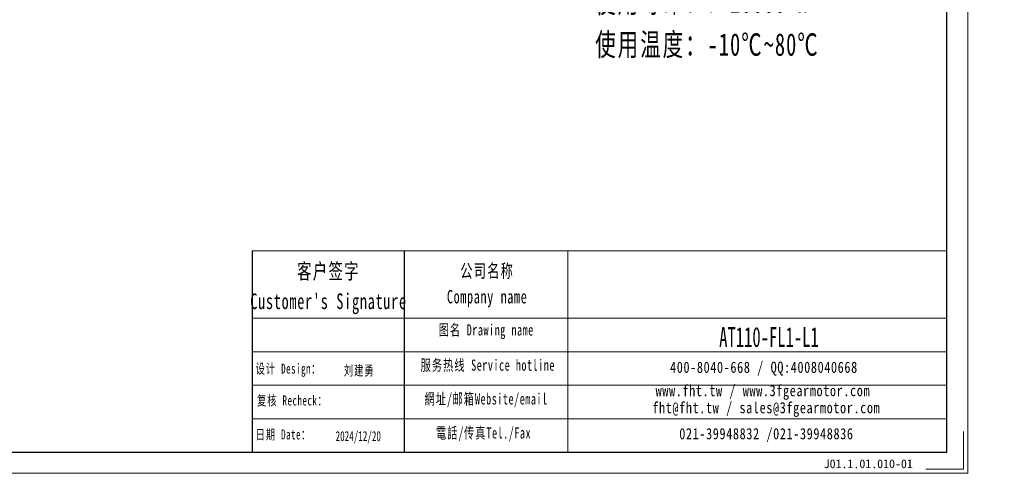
# Model space of a CAD drawing. Header units: millimetres. Extents: x -20 to 704, y 0 to 499.
# Tile 3 of 6: x 309 to 704, y 0 to 182. Entities that reach past the tile are written whole.
import ezdxf

# ---------------------------------------------------------------- set-up
doc = ezdxf.new("R2010")
doc.units = ezdxf.units.MM
doc.layers.add('6文字层', color=3, linetype='Continuous')
doc.layers.add('7标注层', color=4, linetype='Continuous')
for name, color, linetype, lineweight in [('SLD-0', 7, 'Continuous', 18), ('图框_外框线', 7, 'Continuous', 18), ('尺寸线层', 3, 'Continuous', 18)]:
    doc.layers.add(name, color=color, linetype=linetype, lineweight=lineweight)
doc.styles.add('宋体', font='SimSun.ttf', dxfattribs={"width": 0.8})
doc.styles.add('标准', font='txt', dxfattribs={"width": 0.667})
doc.styles.add('样式 1', font='SimSun.ttf')

msp = doc.modelspace()

# ---------------------------------------------------------------- linework, layer by layer
msp.add_line((463.48263, 89.09232), (463.48263, 8.39111))
at = {"layer": '7标注层', "color": 0}
msp.add_line((402.60618, 89.09232), (402.60618, 8.40491), dxfattribs=at)
at = {"layer": '图框_外框线'}
for p, q in [((402.60618, 89.09232), (463.48263, 89.09232)), ((463.48263, 89.09232), (463.48263, 8.40491)), ((463.48263, 89.09232), (680.82907, 89.09232)), ((529.07291, 89.09232), (529.07291, 8.40491)), ((402.60618, 62.16687), (463.48263, 62.16687)), ((463.48263, 62.16687), (680.82907, 62.16687)), ((402.60618, 48.70414), (680.82907, 48.70414)), ((402.60618, 35.24141), (680.82907, 35.24141)), ((402.60618, 21.77869), (680.82907, 21.77869))]:
    msp.add_line(p, q, dxfattribs=at)
at = {"layer": '图框_外框线', "color": 3}
msp.add_lwpolyline([(-16.77824, 0), (689.23397, 0), (689.23397, 499.2515), (-16.77824, 499.2515)], close=True, dxfattribs=at)
at = {"layer": '图框_外框线', "color": 3, "lineweight": 25}
msp.add_lwpolyline([(25.24629, 8.40491), (680.82907, 8.40491), (680.82907, 490.84659), (25.24629, 490.84659)], close=True, dxfattribs=at)
at = {"layer": '图框_外框线', "color": 3}
msp.add_lwpolyline([(687.55299, 16.80981), (687.55299, 1.68098), (672.42416, 1.68098)], dxfattribs=at)

# ---------------------------------------------------------------- texts
at = {"layer": '6文字层', "insert": (631.52308, 5.5594), "char_height": 3.5, "width": 43.304423, "attachment_point": 1, "style": '样式 1'}
msp.add_mtext('J01.1.01.010-01', dxfattribs=at)
at = {"layer": 'SLD-0', "color": 1, "attachment_point": 2, "line_spacing_factor": 1.15057}
for s, insert, char_height, width, style in [("{\\fNSimSun|b0|i0|c134|p49;\\T1.1;客户签字\\PCustomer's Signature}", (433.14933, 84.11101), 6.2826054, 78.1562587, '标准'), ('{\\fNSimSun|b0|i0|c134|p49;\\T1.1;公司名称\\PCompany name}', (496.69377, 83.77749), 5.3850903, 69.7201059, '标准'), ('{\\fNSimSun|b0|i0|c134|p49;\\T1.1;图名 Drawing name}', (496.32567, 59.6852), 4.4875753, 57.3901837, '标准'), ('\\pt31.413;{\\fSimSun|b1|i0|c134|p49;\\W0.61111;\\C256;AT110-FL1-L1}', (609.60875, 58.6016), 8, 45.7215347, '标准'), ('{\\fNSimSun|b0|i0|c134|p49;\\T1.1;服务热线 Service hotline}', (496.96204, 45.57411), 4.4875753, 63.9381779, '标准'), ('\\T1.1;400-8040-668 / QQ:4008040668', (607.58247, 44.71664), 4.4875753, 130.6575907, '宋体'), ('\\T1.1;www.fht.tw / www.3fgearmotor.com ', (607.16869, 35.36963), 4.4875753, 130.804675, '宋体'), ('{\\fNSimSun|b0|i0|c134|p49;\\T1.1;網址/邮箱Website/email}', (496.26328, 32.05375), 4.4875753, 66.5536251, '标准'), ('\\pt53.8509;{\\T1.1;fht@fht.tw / sales@3fgearmotor.com }', (608.53633, 28.53624), 4.4875753, 130.804675, '宋体'), ('{\\fNSimSun|b0|i0|c134|p49;\\T1.1;電話/传真Tel./Fax}', (495.25787, 18.42798), 4.4875753, 67.3540701, '标准'), ('\\T1.1;021-39948832 /021-39948836 ', (608.58325, 18.10573), 4.4875753, 99.8792644, '宋体')]:
    msp.add_mtext(s, dxfattribs=dict(at, insert=insert, char_height=char_height, width=width, style=style))
at = {"layer": 'SLD-0', "color": 1, "char_height": 4, "width": 31.9717109, "attachment_point": 2, "style": '标准'}
for s, insert in [('{\\fNSimSun|b0|i0|c134|p49;\\T1.1;设计 \\fNSimSun|b0|i0|c0|p49;Design\\fNSimSun|b0|i0|c134|p49;：}', (417.07649, 43.94126)), ('{\\fNSimSun|b0|i0|c134|p49;\\T1.1;刘建勇}', (445.42527, 43.18276)), ('{\\fNSimSun|b0|i0|c134|p49;\\T1.1;复核 \\fNSimSun|b0|i0|c0|p49;Recheck\\fNSimSun|b0|i0|c134|p49;：}', (418.63003, 31.17469)), ('{\\fNSimSun|b0|i0|c134|p49;\\T1.1;日期 Date：}', (415.06779, 17.55203)), ('{\\fNSimSun|b0|i0|c134|p49;2024/12/20}', (445.06204, 16.887))]:
    msp.add_mtext(s, dxfattribs=dict(at, insert=insert))
at = {"layer": '尺寸线层', "insert": (539.98709, 331.62601), "char_height": 9, "width": 140.1955355, "attachment_point": 1, "line_spacing_factor": 1.15057, "style": '标准'}
msp.add_mtext('{\\fNSimSun|b0|i0|c134|p49;\\T1.1;性能参数：\\P减速比：1:3-20\\P额定输出力矩：85-150 N.m\\P最大加速力矩：1.5倍额定扭矩\\P额定输入转速：3000 rpm\\P容许径向力：2700 N\\P容许轴向力：1350 N\\P回程间隙：≤10 arcmin\\P使用寿命：＞20000 h\\P使用温度：-10℃~80℃}', dxfattribs=at)

doc.saveas('drawing.dxf')
